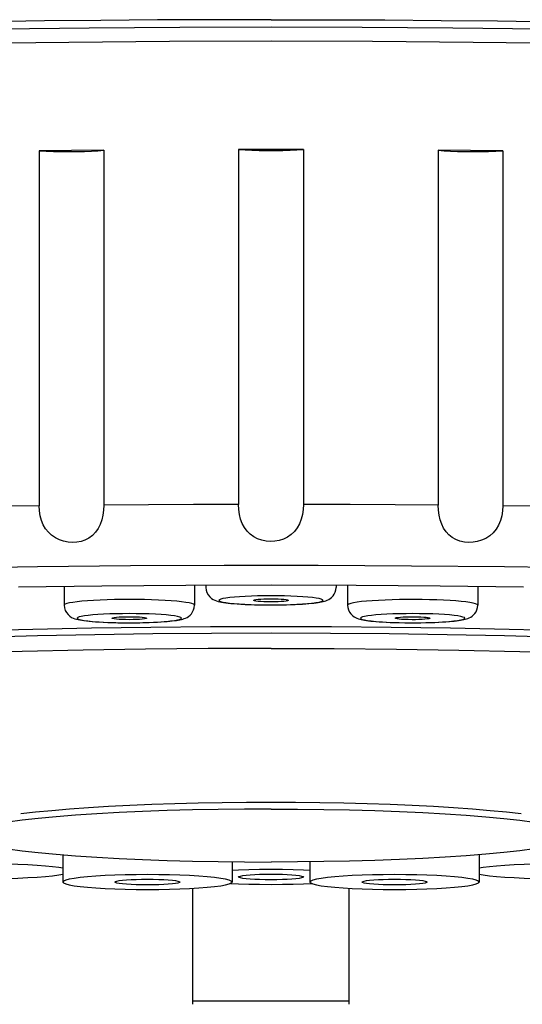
# Model space of a CAD drawing. Extents: x -559 to 3392, y -747 to 867.
# Tile 17 of 29: x 2938 to 2949, y -235 to -212. Entities that reach past the tile are written whole.
import ezdxf

# ---------------------------------------------------------------- set-up
doc = ezdxf.new("R2010")
doc.units = 0
doc.header["$LTSCALE"] = 2
doc.header["$MEASUREMENT"] = 0
doc.layers.add('02___PRT_ALL_AXES', color=7, linetype='CONTINUOUS')

msp = doc.modelspace()

# ---------------------------------------------------------------- linework, layer by layer
at = {"layer": '02___PRT_ALL_AXES', "color": 7, "linetype": 'Continuous'}
for p, q in [((2939.791, -215.394), (2938.301, -215.409)), ((2938.301, -215.409), (2938.301, -223.578)), ((2939.791, -215.394), (2939.791, -223.563)), ((2942.893, -215.378), (2942.893, -223.547)), ((2944.393, -215.378), (2942.893, -215.378)), ((2944.393, -215.378), (2944.393, -223.547)), ((2947.494, -215.394), (2947.494, -223.563)), ((2948.984, -215.409), (2947.494, -215.394)), ((2948.984, -215.409), (2948.984, -223.578)), ((2940.819, -223.555), (2939.791, -223.563)), ((2941.854, -223.55), (2940.819, -223.555)), ((2942.893, -223.547), (2941.854, -223.55)), ((2945.466, -223.55), (2944.393, -223.547)), ((2946.5, -223.555), (2945.466, -223.55)), ((2947.494, -223.563), (2946.5, -223.555)), ((2938.267, -224.987), (2936.134, -225.019)), ((2940.41, -224.966), (2938.267, -224.987)), ((2942.563, -224.956), (2940.41, -224.966)), ((2939.745, -225.428), (2937.825, -225.452)), ((2938.879, -225.439), (2938.879, -225.869)), ((2941.684, -225.413), (2939.745, -225.428)), ((2943.643, -225.408), (2941.684, -225.413)), ((2941.879, -225.412), (2941.879, -225.869)), ((2942.143, -225.412), (2942.143, -225.458)), ((2945.601, -225.413), (2943.643, -225.408)), ((2945.143, -225.412), (2945.143, -225.458)), ((2945.406, -225.412), (2945.406, -225.869)), ((2948.406, -225.439), (2948.406, -225.869)), ((2943.246, -225.76), (2943.244, -225.757)), ((2944.039, -225.753), (2944.041, -225.757)), ((2943.508, -225.862), (2943.643, -225.862)), ((2944.2, -225.851), (2944.289, -225.846)), ((2939.983, -226.171), (2939.981, -226.167)), ((2940.776, -226.164), (2940.778, -226.167)), ((2946.839, -226.133), (2946.921, -226.133)), ((2946.921, -226.133), (2947.009, -226.134)), ((2940.244, -226.272), (2940.379, -226.273)), ((2940.937, -226.261), (2941.026, -226.257)), ((2947.777, -226.4), (2946.414, -226.382)), ((2946.484, -226.267), (2946.588, -226.269)), ((2946.588, -226.269), (2946.722, -226.272)), ((2946.977, -226.273), (2947.097, -226.272)), ((2947.097, -226.272), (2947.21, -226.27)), ((2947.21, -226.27), (2947.316, -226.267)), ((2943.643, -230.411), (2943.079, -230.413)), ((2944.206, -230.413), (2943.643, -230.411)), ((2937.909, -230.821), (2937.58, -230.866)), ((2949.377, -230.821), (2949.705, -230.866)), ((2938.846, -231.615), (2938.846, -232.242)), ((2948.44, -231.615), (2948.44, -232.242)), ((2942.746, -231.775), (2942.746, -232.242)), ((2944.54, -231.775), (2944.54, -232.242)), ((2944.389, -231.968), (2944.153, -231.961)), ((2944.54, -231.975), (2944.389, -231.968)), ((2942.706, -232.274), (2942.896, -232.282)), ((2941.843, -235.057), (2941.843, -232.385)), ((2945.443, -235.057), (2945.443, -232.385)), ((2945.443, -234.981), (2941.843, -234.981))]:
    msp.add_line(p, q, dxfattribs=at)
for points in [[(2943.643, -212.389), (2942.331, -212.391), (2941.025, -212.396), (2939.722, -212.406), (2938.422, -212.419), (2937.126, -212.436), (2935.839, -212.456), (2934.56, -212.48), (2933.289, -212.508), (2932.031, -212.539), (2930.785, -212.574), (2929.552, -212.612), (2928.335, -212.654), (2927.135, -212.7), (2925.951, -212.749)], [(2943.643, -212.389), (2944.954, -212.391), (2946.261, -212.396), (2947.563, -212.406), (2948.863, -212.419), (2950.159, -212.436)], [(2943.643, -212.563), (2941.539, -212.568), (2939.454, -212.583), (2937.388, -212.608), (2935.335, -212.643), (2933.301, -212.688), (2931.304, -212.743), (2929.345, -212.807), (2927.423, -212.88), (2925.557, -212.962), (2923.745, -213.054), (2921.988, -213.154), (2920.303, -213.262), (2918.688, -213.378), (2917.144, -213.501), (2915.685, -213.632), (2914.312, -213.77), (2913.023, -213.914), (2911.83, -214.064), (2910.735, -214.219), (2909.736, -214.38)], [(2949.897, -212.608), (2947.831, -212.583), (2945.746, -212.568), (2943.643, -212.563)], [(2943.643, -212.887), (2941.304, -212.893), (2938.989, -212.911), (2936.697, -212.94), (2934.421, -212.981), (2932.168, -213.034), (2929.962, -213.097), (2927.802, -213.172), (2925.689, -213.258), (2923.643, -213.354), (2921.665, -213.461), (2919.755, -213.577), (2917.931, -213.703), (2916.195, -213.837), (2914.546, -213.981), (2913.001, -214.132), (2911.56, -214.291), (2910.222, -214.458), (2909.002, -214.63), (2907.899, -214.809), (2906.914, -214.993), (2906.055, -215.181)], [(2981.961, -215.373), (2981.23, -215.181), (2980.372, -214.993), (2979.386, -214.809), (2978.284, -214.63), (2977.063, -214.458), (2975.725, -214.291), (2974.284, -214.132), (2972.739, -213.981), (2971.09, -213.837), (2969.354, -213.703), (2967.531, -213.577), (2965.62, -213.461), (2963.643, -213.354), (2961.597, -213.258), (2959.483, -213.172), (2957.323, -213.097), (2955.117, -213.034), (2952.865, -212.981), (2950.589, -212.94), (2948.297, -212.911), (2945.981, -212.893), (2943.643, -212.887)], [(2938.301, -215.409), (2938.465, -215.417), (2938.633, -215.423), (2938.806, -215.426), (2938.987, -215.427), (2939.171, -215.425), (2939.346, -215.421), (2939.505, -215.414), (2939.653, -215.405), (2939.791, -215.394)], [(2942.893, -215.378), (2943.045, -215.388), (2943.204, -215.396), (2943.371, -215.401), (2943.55, -215.403), (2943.736, -215.403), (2943.914, -215.401), (2944.081, -215.396), (2944.241, -215.388), (2944.393, -215.378)], [(2947.494, -215.394), (2947.632, -215.405), (2947.78, -215.414), (2947.939, -215.421), (2948.114, -215.425), (2948.299, -215.427), (2948.48, -215.426), (2948.652, -215.423), (2948.82, -215.417), (2948.984, -215.409)], [(2938.301, -223.578), (2937.491, -223.588), (2936.659, -223.6), (2935.806, -223.614), (2934.932, -223.63), (2934.039, -223.648), (2933.128, -223.669), (2932.198, -223.692), (2931.252, -223.718), (2930.302, -223.746), (2929.349, -223.777), (2928.394, -223.81), (2927.449, -223.845), (2926.517, -223.882)], [(2939.791, -223.563), (2939.785, -223.684), (2939.77, -223.799), (2939.745, -223.907), (2939.709, -224.01), (2939.661, -224.105), (2939.602, -224.189), (2939.531, -224.261), (2939.447, -224.322), (2939.358, -224.369), (2939.266, -224.4), (2939.169, -224.418), (2939.07, -224.423), (2938.968, -224.416), (2938.865, -224.397), (2938.768, -224.365), (2938.675, -224.318), (2938.589, -224.259), (2938.514, -224.189), (2938.451, -224.108), (2938.397, -224.017), (2938.356, -223.918), (2938.327, -223.812), (2938.309, -223.699), (2938.301, -223.578)], [(2944.393, -223.547), (2944.386, -223.669), (2944.369, -223.784), (2944.341, -223.891), (2944.301, -223.993), (2944.248, -224.088), (2944.185, -224.172), (2944.109, -224.243), (2944.02, -224.303), (2943.927, -224.349), (2943.832, -224.379), (2943.733, -224.396), (2943.633, -224.4), (2943.531, -224.392), (2943.429, -224.372), (2943.334, -224.339), (2943.244, -224.292), (2943.161, -224.231), (2943.09, -224.161), (2943.031, -224.079), (2942.981, -223.988), (2942.943, -223.888), (2942.917, -223.782), (2942.9, -223.668), (2942.893, -223.547)], [(2948.984, -223.578), (2948.977, -223.699), (2948.958, -223.814), (2948.928, -223.921), (2948.885, -224.023), (2948.828, -224.117), (2948.761, -224.2), (2948.681, -224.271), (2948.588, -224.33), (2948.492, -224.375), (2948.395, -224.404), (2948.296, -224.42), (2948.196, -224.423), (2948.096, -224.414), (2947.996, -224.393), (2947.904, -224.359), (2947.818, -224.31), (2947.74, -224.25), (2947.674, -224.178), (2947.619, -224.096), (2947.574, -224.004), (2947.54, -223.904), (2947.516, -223.798), (2947.501, -223.684), (2947.494, -223.563)], [(2949.789, -223.588), (2948.984, -223.578)], [(2946.88, -224.967), (2944.727, -224.956), (2942.563, -224.956)], [(2951.157, -225.019), (2949.023, -224.988), (2946.88, -224.967)], [(2942.143, -225.458), (2942.149, -225.521), (2942.167, -225.578), (2942.195, -225.629), (2942.23, -225.674), (2942.272, -225.711), (2942.314, -225.737), (2942.352, -225.756), (2942.388, -225.769), (2942.425, -225.78), (2942.463, -225.789), (2942.504, -225.797), (2942.548, -225.805), (2942.599, -225.812), (2942.654, -225.819), (2942.717, -225.826), (2942.787, -225.832), (2942.864, -225.838), (2942.95, -225.844), (2943.044, -225.849)], [(2944.289, -225.846), (2944.372, -225.841), (2944.447, -225.836), (2944.515, -225.831), (2944.577, -225.825), (2944.633, -225.819), (2944.683, -225.813), (2944.728, -225.806), (2944.769, -225.8), (2944.807, -225.793), (2944.841, -225.785), (2944.873, -225.776), (2944.906, -225.766), (2944.939, -225.753), (2944.972, -225.737), (2945.006, -225.716), (2945.04, -225.689), (2945.072, -225.655), (2945.1, -225.614), (2945.123, -225.567), (2945.137, -225.515), (2945.143, -225.458)], [(2949.46, -225.452), (2947.54, -225.428), (2945.601, -225.413)], [(2940.379, -225.738), (2940.205, -225.739), (2940.034, -225.741), (2939.866, -225.746), (2939.706, -225.752), (2939.555, -225.759), (2939.415, -225.768), (2939.288, -225.779), (2939.176, -225.79), (2939.08, -225.803), (2939.002, -225.817), (2938.942, -225.831), (2938.902, -225.846), (2938.882, -225.861), (2938.879, -225.869)], [(2941.879, -225.869), (2941.877, -225.861), (2941.857, -225.846), (2941.816, -225.831), (2941.757, -225.817), (2941.678, -225.803), (2941.583, -225.79), (2941.47, -225.779), (2941.344, -225.768), (2941.204, -225.759), (2941.053, -225.752), (2940.892, -225.746), (2940.725, -225.741), (2940.554, -225.739), (2940.379, -225.738)], [(2943.05, -225.666), (2942.917, -225.673), (2942.798, -225.682), (2942.695, -225.692), (2942.606, -225.704), (2942.536, -225.716), (2942.486, -225.729), (2942.454, -225.743), (2942.443, -225.756), (2942.453, -225.77), (2942.483, -225.783), (2942.533, -225.796), (2942.602, -225.809), (2942.69, -225.82), (2942.793, -225.83), (2942.911, -225.839), (2943.043, -225.847)], [(2943.643, -225.652), (2943.485, -225.653), (2943.335, -225.655), (2943.191, -225.66), (2943.05, -225.666)], [(2943.244, -225.757), (2943.246, -225.753), (2943.262, -225.746), (2943.297, -225.739), (2943.347, -225.733), (2943.407, -225.728), (2943.476, -225.725), (2943.554, -225.723), (2943.643, -225.722)], [(2943.407, -225.785), (2943.347, -225.78), (2943.297, -225.774), (2943.262, -225.767), (2943.246, -225.76)], [(2944.242, -225.666), (2944.102, -225.66), (2943.956, -225.656), (2943.803, -225.653), (2943.643, -225.652)], [(2943.643, -225.722), (2943.731, -225.723), (2943.809, -225.725), (2943.878, -225.728)], [(2944.041, -225.757), (2944.039, -225.76), (2944.023, -225.767), (2943.989, -225.774), (2943.938, -225.78), (2943.878, -225.785), (2943.809, -225.788), (2943.731, -225.79), (2943.643, -225.791)], [(2943.878, -225.728), (2943.938, -225.733), (2943.989, -225.739), (2944.023, -225.746), (2944.039, -225.753)], [(2944.235, -225.847), (2944.368, -225.84), (2944.487, -225.831), (2944.59, -225.821), (2944.679, -225.809), (2944.749, -225.797), (2944.8, -225.784), (2944.831, -225.771), (2944.843, -225.757), (2944.832, -225.743), (2944.802, -225.73), (2944.752, -225.717), (2944.683, -225.705), (2944.595, -225.693), (2944.492, -225.683), (2944.374, -225.674), (2944.242, -225.666)], [(2947.294, -225.742), (2947.123, -225.739), (2946.949, -225.738), (2946.775, -225.738), (2946.602, -225.74), (2946.434, -225.744), (2946.272, -225.75), (2946.118, -225.757), (2945.975, -225.766), (2945.845, -225.776), (2945.729, -225.787), (2945.629, -225.8), (2945.546, -225.813), (2945.482, -225.827), (2945.437, -225.842), (2945.411, -225.857), (2945.406, -225.869)], [(2948.406, -225.869), (2948.405, -225.865), (2948.39, -225.85), (2948.355, -225.835), (2948.3, -225.82), (2948.226, -225.806), (2948.134, -225.794), (2948.026, -225.782), (2947.903, -225.771), (2947.766, -225.761), (2947.618, -225.753), (2947.46, -225.747), (2947.294, -225.742)], [(2938.879, -225.869), (2938.886, -225.931), (2938.904, -225.989), (2938.931, -226.04), (2938.967, -226.085), (2939.009, -226.122), (2939.05, -226.148), (2939.089, -226.167), (2939.125, -226.18), (2939.162, -226.191), (2939.2, -226.2), (2939.24, -226.208), (2939.285, -226.216), (2939.335, -226.223), (2939.391, -226.23), (2939.454, -226.237), (2939.523, -226.243), (2939.601, -226.249), (2939.687, -226.254), (2939.781, -226.26)], [(2941.026, -226.257), (2941.109, -226.252), (2941.183, -226.247), (2941.252, -226.242), (2941.314, -226.236), (2941.369, -226.23), (2941.42, -226.224), (2941.465, -226.217), (2941.506, -226.211), (2941.544, -226.203), (2941.578, -226.196), (2941.61, -226.187), (2941.642, -226.177), (2941.676, -226.164), (2941.709, -226.148), (2941.743, -226.127), (2941.777, -226.1), (2941.809, -226.065), (2941.837, -226.025), (2941.859, -225.978), (2941.874, -225.926), (2941.879, -225.869)], [(2943.043, -225.847), (2943.184, -225.853), (2943.329, -225.857), (2943.482, -225.86), (2943.643, -225.861)], [(2943.044, -225.849), (2943.147, -225.853), (2943.259, -225.857), (2943.379, -225.86), (2943.508, -225.862)], [(2943.643, -225.791), (2943.554, -225.79), (2943.476, -225.788), (2943.407, -225.785)], [(2943.643, -225.861), (2943.8, -225.86), (2943.951, -225.858), (2944.095, -225.853), (2944.235, -225.847)], [(2943.643, -225.862), (2943.767, -225.862), (2943.886, -225.86)], [(2943.886, -225.86), (2943.998, -225.858), (2944.103, -225.854), (2944.2, -225.851)], [(2945.406, -225.869), (2945.411, -225.925), (2945.426, -225.978), (2945.449, -226.026), (2945.48, -226.07), (2945.517, -226.107), (2945.555, -226.135), (2945.59, -226.155), (2945.623, -226.17), (2945.656, -226.182), (2945.689, -226.191), (2945.723, -226.199), (2945.759, -226.207), (2945.798, -226.214), (2945.841, -226.22), (2945.888, -226.227), (2945.941, -226.233), (2945.999, -226.238), (2946.063, -226.244), (2946.133, -226.249), (2946.21, -226.254), (2946.294, -226.259), (2946.386, -226.263), (2946.484, -226.267)], [(2947.804, -226.239), (2947.863, -226.233), (2947.915, -226.228), (2947.963, -226.221), (2948.006, -226.215), (2948.045, -226.208), (2948.081, -226.201), (2948.114, -226.193), (2948.146, -226.185), (2948.177, -226.174), (2948.21, -226.161), (2948.244, -226.143), (2948.277, -226.121), (2948.309, -226.094), (2948.34, -226.06), (2948.366, -226.02), (2948.387, -225.975), (2948.401, -225.924), (2948.406, -225.869)], [(2940.379, -226.063), (2940.222, -226.064), (2940.071, -226.066), (2939.927, -226.071), (2939.787, -226.077), (2939.654, -226.084), (2939.535, -226.093), (2939.432, -226.103), (2939.343, -226.115), (2939.273, -226.127), (2939.222, -226.14), (2939.191, -226.153), (2939.179, -226.167), (2939.19, -226.181), (2939.22, -226.194), (2939.27, -226.207), (2939.339, -226.219), (2939.427, -226.231), (2939.53, -226.241), (2939.648, -226.25), (2939.78, -226.258), (2939.92, -226.264), (2940.066, -226.268), (2940.219, -226.271), (2940.379, -226.272)], [(2939.981, -226.167), (2939.983, -226.164), (2939.999, -226.157), (2940.033, -226.15), (2940.084, -226.144), (2940.144, -226.139), (2940.213, -226.136), (2940.291, -226.134), (2940.379, -226.133)], [(2940.144, -226.196), (2940.084, -226.191), (2940.033, -226.185), (2939.999, -226.178), (2939.983, -226.171)], [(2940.379, -226.202), (2940.291, -226.201), (2940.213, -226.199), (2940.144, -226.196)], [(2940.379, -226.272), (2940.537, -226.271), (2940.687, -226.268), (2940.832, -226.264), (2940.972, -226.258), (2941.105, -226.251), (2941.224, -226.242), (2941.327, -226.231), (2941.416, -226.22), (2941.486, -226.208), (2941.536, -226.195), (2941.568, -226.181), (2941.579, -226.168), (2941.569, -226.154), (2941.539, -226.141), (2941.489, -226.128), (2941.42, -226.115), (2941.332, -226.104), (2941.229, -226.094), (2941.111, -226.085), (2940.979, -226.077), (2940.838, -226.071), (2940.693, -226.066), (2940.54, -226.064), (2940.379, -226.063)], [(2940.379, -226.133), (2940.468, -226.134), (2940.546, -226.136), (2940.615, -226.139)], [(2940.778, -226.167), (2940.776, -226.171), (2940.76, -226.178), (2940.726, -226.185), (2940.675, -226.191), (2940.615, -226.196), (2940.546, -226.199), (2940.468, -226.201), (2940.379, -226.202)], [(2940.615, -226.139), (2940.675, -226.144), (2940.726, -226.15), (2940.76, -226.157), (2940.776, -226.164)], [(2947.216, -226.066), (2947.062, -226.064), (2946.908, -226.063), (2946.757, -226.064), (2946.604, -226.066), (2946.452, -226.071), (2946.311, -226.077), (2946.181, -226.084), (2946.061, -226.093), (2945.957, -226.103), (2945.87, -226.115), (2945.799, -226.127), (2945.748, -226.14), (2945.717, -226.153), (2945.706, -226.167), (2945.716, -226.181), (2945.746, -226.194), (2945.797, -226.207), (2945.866, -226.22), (2945.953, -226.231), (2946.058, -226.241), (2946.175, -226.25), (2946.303, -226.258), (2946.443, -226.264), (2946.595, -226.268)], [(2946.506, -226.167), (2946.512, -226.162), (2946.534, -226.155), (2946.57, -226.148), (2946.623, -226.143), (2946.69, -226.138), (2946.762, -226.135), (2946.839, -226.133)], [(2946.802, -226.201), (2946.72, -226.198), (2946.651, -226.194), (2946.595, -226.189), (2946.551, -226.183), (2946.52, -226.176), (2946.506, -226.169), (2946.506, -226.167)], [(2946.595, -226.268), (2946.75, -226.271), (2946.903, -226.272), (2947.055, -226.271), (2947.208, -226.269), (2947.359, -226.264), (2947.501, -226.258), (2947.631, -226.251), (2947.751, -226.242), (2947.854, -226.231), (2947.942, -226.22), (2948.012, -226.208), (2948.064, -226.195), (2948.094, -226.181), (2948.105, -226.168), (2948.096, -226.154), (2948.065, -226.141), (2948.014, -226.127), (2947.946, -226.115), (2947.858, -226.104), (2947.753, -226.093), (2947.636, -226.084), (2947.508, -226.077), (2947.368, -226.071), (2947.216, -226.066)], [(2947.189, -226.192), (2947.122, -226.197), (2947.049, -226.2), (2946.973, -226.202), (2946.891, -226.202), (2946.802, -226.201)], [(2947.009, -226.134), (2947.092, -226.137), (2947.161, -226.141), (2947.217, -226.145), (2947.261, -226.152), (2947.291, -226.158), (2947.305, -226.166), (2947.306, -226.167)], [(2947.306, -226.167), (2947.3, -226.173), (2947.278, -226.18), (2947.241, -226.186), (2947.189, -226.192)], [(2940.871, -226.382), (2939.508, -226.4), (2938.156, -226.426), (2936.82, -226.459), (2935.515, -226.499)], [(2939.781, -226.26), (2939.884, -226.264), (2939.996, -226.268), (2940.116, -226.271), (2940.244, -226.272)], [(2940.379, -226.273), (2940.504, -226.273), (2940.623, -226.271)], [(2940.623, -226.271), (2940.735, -226.269), (2940.84, -226.265), (2940.937, -226.261)], [(2943.643, -226.367), (2942.249, -226.37), (2940.871, -226.382)], [(2946.414, -226.382), (2945.036, -226.37), (2943.643, -226.367)], [(2946.722, -226.272), (2946.852, -226.273), (2946.977, -226.273)], [(2947.316, -226.267), (2947.415, -226.263), (2947.507, -226.259)], [(2947.507, -226.259), (2947.591, -226.255), (2947.669, -226.25), (2947.74, -226.245), (2947.804, -226.239)], [(2953.045, -226.546), (2951.771, -226.499), (2950.465, -226.459), (2949.129, -226.426), (2947.777, -226.4)], [(2940.92, -226.53), (2939.585, -226.55), (2938.261, -226.577), (2936.955, -226.611), (2935.683, -226.653), (2934.445, -226.702)], [(2943.643, -226.515), (2942.273, -226.519), (2940.92, -226.53)], [(2946.365, -226.53), (2945.013, -226.519), (2943.643, -226.515)], [(2952.84, -226.702), (2951.602, -226.653), (2950.33, -226.611), (2949.024, -226.577), (2947.7, -226.55), (2946.365, -226.53)], [(2943.643, -226.863), (2942.192, -226.868), (2940.748, -226.881), (2939.318, -226.903), (2937.909, -226.934), (2936.529, -226.973), (2935.182, -227.02), (2933.878, -227.076), (2932.62, -227.139), (2931.417, -227.21), (2930.273, -227.288), (2929.194, -227.372), (2928.185, -227.463), (2927.252, -227.56), (2926.399, -227.663), (2925.629, -227.77), (2924.948, -227.882), (2924.357, -227.997), (2923.861, -228.116), (2923.46, -228.238), (2923.159, -228.362), (2922.957, -228.487), (2922.855, -228.613), (2922.843, -228.676)], [(2943.643, -226.863), (2945.094, -226.868), (2946.537, -226.881), (2947.967, -226.903), (2949.376, -226.934), (2950.757, -226.973), (2952.103, -227.02), (2953.408, -227.076), (2954.665, -227.139), (2955.869, -227.21), (2957.013, -227.288), (2958.091, -227.372), (2959.1, -227.463), (2960.033, -227.56), (2960.887, -227.663), (2961.656, -227.77), (2962.338, -227.882), (2962.928, -227.997), (2963.425, -228.116), (2963.825, -228.238), (2964.127, -228.362), (2964.329, -228.487), (2964.43, -228.613), (2964.443, -228.676)], [(2943.079, -230.413), (2942.52, -230.419), (2941.967, -230.429), (2941.426, -230.443), (2940.899, -230.46), (2940.39, -230.481), (2939.901, -230.506), (2939.437, -230.534), (2939.001, -230.565), (2938.594, -230.599), (2938.22, -230.636), (2937.882, -230.675)], [(2949.403, -230.675), (2949.065, -230.636), (2948.691, -230.599), (2948.284, -230.565), (2947.848, -230.534), (2947.384, -230.506), (2946.896, -230.481), (2946.386, -230.46), (2945.859, -230.443), (2945.318, -230.429), (2944.765, -230.419), (2944.206, -230.413)], [(2943.643, -230.561), (2943.032, -230.563), (2942.427, -230.57), (2941.831, -230.582), (2941.248, -230.598), (2940.684, -230.618), (2940.143, -230.643), (2939.628, -230.671), (2939.143, -230.704), (2938.693, -230.74), (2938.28, -230.779), (2937.909, -230.821)], [(2943.643, -230.561), (2944.253, -230.563), (2944.858, -230.57), (2945.454, -230.582), (2946.037, -230.598), (2946.601, -230.618), (2947.143, -230.643), (2947.658, -230.671), (2948.142, -230.704), (2948.592, -230.74), (2949.005, -230.779), (2949.377, -230.821)], [(2936.669, -231.224), (2936.749, -231.277), (2936.881, -231.329), (2937.065, -231.38), (2937.298, -231.429), (2937.58, -231.476), (2937.909, -231.521), (2938.28, -231.563), (2938.693, -231.602), (2939.143, -231.638), (2939.628, -231.671), (2940.143, -231.699), (2940.684, -231.724), (2941.248, -231.744)], [(2950.616, -231.224), (2950.536, -231.277), (2950.404, -231.329), (2950.22, -231.38), (2949.987, -231.429), (2949.705, -231.476), (2949.377, -231.521), (2949.005, -231.563), (2948.592, -231.602), (2948.142, -231.638), (2947.658, -231.671), (2947.143, -231.699), (2946.601, -231.724), (2946.037, -231.744)], [(2938.612, -231.89), (2938.446, -231.873), (2938.255, -231.858), (2938.04, -231.846), (2937.813, -231.836), (2937.577, -231.829), (2937.328, -231.825), (2937.067, -231.823)], [(2938.846, -231.924), (2938.756, -231.908), (2938.612, -231.89)], [(2941.248, -231.744), (2941.831, -231.76), (2942.427, -231.772), (2943.032, -231.779), (2943.643, -231.781)], [(2944.858, -231.772), (2944.253, -231.779), (2943.643, -231.781)], [(2946.037, -231.744), (2945.454, -231.76), (2944.858, -231.772)], [(2950.218, -231.823), (2949.957, -231.825), (2949.708, -231.829), (2949.472, -231.836), (2949.245, -231.846), (2949.03, -231.858), (2948.839, -231.873), (2948.673, -231.89), (2948.529, -231.908), (2948.44, -231.924)], [(2937.067, -232.163), (2937.328, -232.161), (2937.577, -232.157), (2937.813, -232.15), (2938.04, -232.14), (2938.255, -232.128), (2938.446, -232.113), (2938.612, -232.097), (2938.756, -232.078), (2938.846, -232.062)], [(2940.796, -232.072), (2940.534, -232.074), (2940.285, -232.078), (2940.049, -232.085), (2939.822, -232.095), (2939.608, -232.108), (2939.417, -232.122), (2939.25, -232.139), (2939.107, -232.157), (2938.994, -232.177), (2938.913, -232.198), (2938.863, -232.22), (2938.846, -232.242)], [(2942.746, -232.242), (2942.728, -232.22), (2942.678, -232.198), (2942.597, -232.177), (2942.484, -232.157), (2942.341, -232.139), (2942.174, -232.122), (2941.983, -232.108), (2941.769, -232.095), (2941.542, -232.085), (2941.306, -232.078), (2941.057, -232.074), (2940.796, -232.072)], [(2943.132, -231.961), (2942.896, -231.968), (2942.746, -231.975)], [(2942.893, -232.125), (2942.905, -232.114), (2942.939, -232.103), (2942.993, -232.093)], [(2942.993, -232.093), (2943.068, -232.084), (2943.162, -232.075), (2943.268, -232.069), (2943.381, -232.064), (2943.506, -232.061), (2943.643, -232.06)], [(2943.643, -231.956), (2943.381, -231.957), (2943.132, -231.961)], [(2944.153, -231.961), (2943.904, -231.957), (2943.643, -231.956)], [(2943.643, -232.06), (2943.779, -232.061), (2943.904, -232.064), (2944.018, -232.069), (2944.123, -232.075), (2944.217, -232.084), (2944.292, -232.093), (2944.346, -232.103), (2944.38, -232.114), (2944.393, -232.125)], [(2946.49, -232.072), (2946.228, -232.074), (2945.979, -232.078), (2945.743, -232.085), (2945.516, -232.095), (2945.302, -232.108), (2945.111, -232.122), (2944.944, -232.139), (2944.801, -232.157), (2944.688, -232.177), (2944.607, -232.198), (2944.557, -232.22), (2944.54, -232.242)], [(2948.44, -232.242), (2948.422, -232.22), (2948.372, -232.198), (2948.291, -232.177), (2948.178, -232.157), (2948.035, -232.139), (2947.868, -232.122), (2947.677, -232.108), (2947.463, -232.095), (2947.236, -232.085), (2947, -232.078), (2946.751, -232.074), (2946.49, -232.072)], [(2948.44, -232.062), (2948.529, -232.078), (2948.673, -232.097)], [(2948.673, -232.097), (2948.839, -232.113), (2949.03, -232.128), (2949.245, -232.14), (2949.472, -232.15), (2949.708, -232.157), (2949.957, -232.161), (2950.218, -232.163)], [(2938.846, -232.242), (2938.863, -232.264), (2938.913, -232.286), (2938.994, -232.307), (2939.107, -232.327), (2939.25, -232.346), (2939.417, -232.362), (2939.608, -232.377), (2939.822, -232.389), (2940.049, -232.399), (2940.285, -232.406), (2940.534, -232.411), (2940.796, -232.412)], [(2940.046, -232.242), (2940.058, -232.231), (2940.092, -232.22), (2940.146, -232.21), (2940.221, -232.2), (2940.315, -232.192), (2940.421, -232.186), (2940.534, -232.181), (2940.659, -232.178), (2940.796, -232.177)], [(2940.796, -232.308), (2940.659, -232.306), (2940.534, -232.303), (2940.421, -232.299), (2940.315, -232.292), (2940.221, -232.284), (2940.146, -232.275), (2940.092, -232.265), (2940.058, -232.253), (2940.046, -232.242)], [(2940.796, -232.177), (2940.932, -232.178), (2941.057, -232.181), (2941.171, -232.186), (2941.276, -232.192), (2941.37, -232.2), (2941.445, -232.21), (2941.499, -232.22), (2941.533, -232.231), (2941.546, -232.242)], [(2940.796, -232.412), (2941.057, -232.411), (2941.306, -232.406), (2941.542, -232.399), (2941.769, -232.389), (2941.983, -232.377), (2942.174, -232.362), (2942.341, -232.346), (2942.484, -232.327), (2942.597, -232.307), (2942.678, -232.286), (2942.728, -232.264), (2942.746, -232.242)], [(2941.546, -232.242), (2941.533, -232.253), (2941.499, -232.265), (2941.445, -232.275), (2941.37, -232.284), (2941.276, -232.292), (2941.171, -232.299), (2941.057, -232.303), (2940.932, -232.306), (2940.796, -232.308)], [(2943.643, -232.191), (2943.506, -232.19), (2943.381, -232.187), (2943.268, -232.182), (2943.162, -232.176), (2943.068, -232.167), (2942.993, -232.158), (2942.939, -232.148), (2942.905, -232.137), (2942.893, -232.125)], [(2942.896, -232.282), (2943.132, -232.289), (2943.381, -232.294), (2943.643, -232.295)], [(2944.292, -232.158), (2944.217, -232.167), (2944.123, -232.176), (2944.018, -232.182), (2943.904, -232.187), (2943.779, -232.19), (2943.643, -232.191)], [(2943.643, -232.295), (2943.904, -232.294), (2944.153, -232.289), (2944.389, -232.282), (2944.58, -232.274)], [(2944.393, -232.125), (2944.38, -232.137), (2944.346, -232.148), (2944.292, -232.158)], [(2944.54, -232.242), (2944.557, -232.264), (2944.607, -232.286), (2944.688, -232.307), (2944.801, -232.327), (2944.944, -232.346), (2945.111, -232.362), (2945.302, -232.377), (2945.516, -232.389), (2945.743, -232.399), (2945.979, -232.406), (2946.228, -232.411), (2946.49, -232.412)], [(2945.74, -232.242), (2945.752, -232.231), (2945.786, -232.22), (2945.84, -232.21), (2945.915, -232.2), (2946.009, -232.192), (2946.115, -232.186), (2946.228, -232.181), (2946.353, -232.178), (2946.49, -232.177)], [(2946.49, -232.308), (2946.353, -232.306), (2946.228, -232.303), (2946.115, -232.299), (2946.009, -232.292), (2945.915, -232.284), (2945.84, -232.275), (2945.786, -232.265), (2945.752, -232.253), (2945.74, -232.242)], [(2946.49, -232.177), (2946.626, -232.178), (2946.751, -232.181), (2946.865, -232.186), (2946.97, -232.192), (2947.064, -232.2), (2947.139, -232.21), (2947.193, -232.22), (2947.227, -232.231), (2947.24, -232.242)], [(2946.49, -232.412), (2946.751, -232.411), (2947, -232.406), (2947.236, -232.399), (2947.463, -232.389), (2947.677, -232.377), (2947.868, -232.362), (2948.035, -232.346), (2948.178, -232.327), (2948.291, -232.307), (2948.372, -232.286), (2948.422, -232.264), (2948.44, -232.242)], [(2947.24, -232.242), (2947.227, -232.253), (2947.193, -232.265), (2947.139, -232.275), (2947.064, -232.284), (2946.97, -232.292), (2946.865, -232.299), (2946.751, -232.303), (2946.626, -232.306), (2946.49, -232.308)]]:
    msp.add_lwpolyline(points, dxfattribs=at)

doc.saveas('drawing.dxf')
